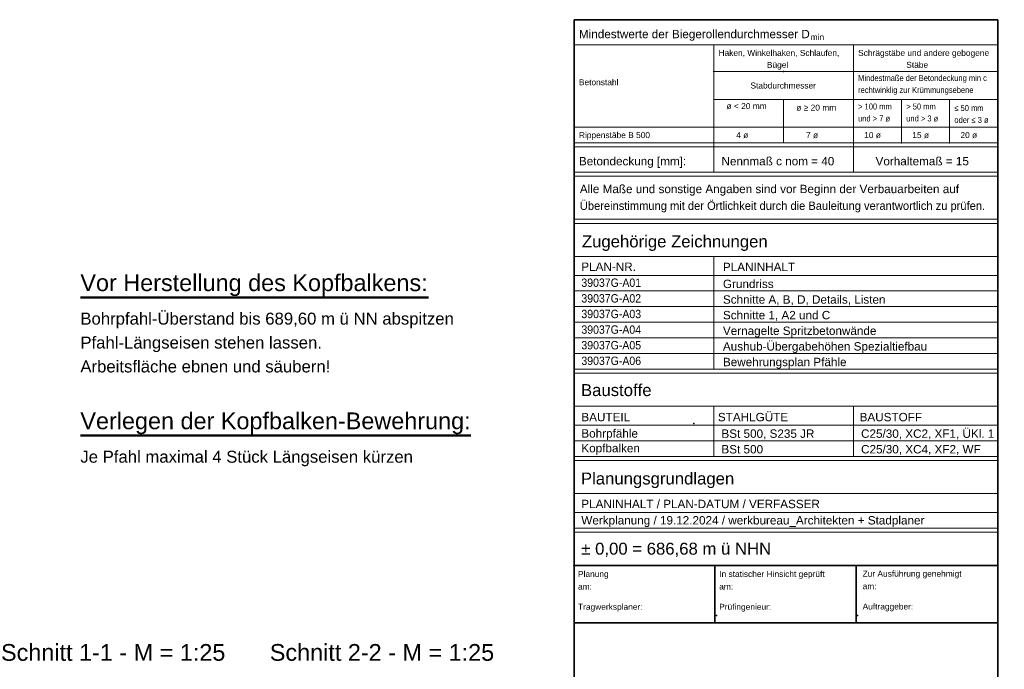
# Model space of a CAD drawing. Header units: metres. Extents: x 2 to 118, y 1 to 58.
# Tile 5 of 5: x 77 to 118, y 31 to 58. Entities that reach past the tile are written whole.
import ezdxf

# ---------------------------------------------------------------- set-up
doc = ezdxf.new("R2010")
doc.units = ezdxf.units.M
doc.linetypes.add('DURCHG', pattern=[0])
for name, color, linetype in [('GEOMETRIE', 7, 'Continuous'), ('HILFPU', 7, 'Continuous'), ('Schriftfeld', 7, 'Continuous'), ('TEXTE', 7, 'Continuous')]:
    doc.layers.add(name, color=color, linetype=linetype)
doc.styles.add('Arial', font='arial.ttf')

msp = doc.modelspace()

# ---------------------------------------------------------------- linework, layer by layer
at = {"layer": 'GEOMETRIE', "color": 2, "linetype": 'DURCHG', "lineweight": 35}
msp.add_line((100.092, 58.035), (117.791, 58.035), dxfattribs=at)
at = {"layer": 'GEOMETRIE', "color": 3, "linetype": 'DURCHG', "lineweight": 18}
for p, q in [((100.092, 56.978), (117.791, 56.978)), ((105.925, 51.66), (105.925, 56.978)), ((111.759, 56.978), (111.759, 51.66)), ((105.925, 55.872), (117.791, 55.872)), ((105.925, 54.694), (117.791, 54.694)), ((108.842, 54.694), (108.842, 52.892)), ((113.77, 54.694), (113.77, 52.892)), ((115.781, 54.694), (115.781, 52.892)), ((100.092, 53.545), (117.791, 53.545)), ((100.092, 52.892), (117.791, 52.892)), ((100.092, 51.66), (117.791, 51.66)), ((100.092, 51.487), (117.791, 51.487)), ((100.092, 43.425), (117.791, 43.425))]:
    msp.add_line(p, q, dxfattribs=at)
at = {"layer": 'HILFPU', "color": 4}
for p in [(105.925, 55.872), (108.842, 55.872), (111.759, 55.872), (117.791, 55.872), (117.791, 54.694), (117.791, 53.545), (111.759, 52.892), (113.77, 52.892), (115.781, 52.892), (117.791, 52.892)]:
    msp.add_point(p, dxfattribs=at)
at = {"layer": 'Schriftfeld', "color": 2, "linetype": 'DURCHG', "lineweight": 35}
for p, q in [((100.092, 0.819), (100.092, 58.035)), ((117.791, 58.035), (117.791, 0.819)), ((100.092, 37.752), (100.092, 36.017)), ((100.072, 35.215), (117.767, 35.215)), ((105.971, 32.815), (105.971, 35.215)), ((111.871, 32.815), (111.871, 35.215)), ((117.767, 32.815), (100.092, 32.815))]:
    msp.add_line(p, q, dxfattribs=at)
at = {"layer": 'Schriftfeld', "color": 3, "linetype": 'DURCHG', "lineweight": 18}
for p, q in [((100.092, 52.719), (117.791, 52.719)), ((100.092, 43.252), (117.791, 43.252)), ((100.092, 41.876), (117.791, 41.876)), ((105.925, 39.775), (105.925, 41.876)), ((111.759, 41.876), (111.759, 39.775)), ((100.092, 41.081), (117.791, 41.081)), ((100.092, 40.428), (117.791, 40.428)), ((100.092, 39.775), (117.791, 39.775)), ((100.092, 39.602), (117.791, 39.602)), ((100.092, 38.226), (117.791, 38.226)), ((100.092, 37.431), (117.791, 37.431)), ((100.092, 36.778), (117.791, 36.778)), ((100.092, 36.605), (117.792, 36.605))]:
    msp.add_line(p, q, dxfattribs=at)
at = {"layer": 'Schriftfeld', "color": 7, "linetype": 'DURCHG', "lineweight": 18}
for p, q in [((100.092, 49.688), (117.791, 49.688)), ((100.092, 49.515), (117.791, 49.515)), ((100.092, 48.139), (117.791, 48.139)), ((105.925, 43.425), (105.925, 48.139)), ((100.092, 47.344), (117.791, 47.344)), ((100.092, 46.691), (117.791, 46.691)), ((100.092, 46.038), (117.791, 46.038)), ((100.092, 45.385), (117.791, 45.385)), ((100.092, 44.731), (117.791, 44.731)), ((100.092, 44.078), (117.791, 44.078))]:
    msp.add_line(p, q, dxfattribs=at)
at = {"layer": 'Schriftfeld', "color": 4}
for p in [(105.092, 41.158), (100.072, 35.215), (100.092, 35.215), (105.971, 35.215), (111.871, 35.215), (106.037, 33.118), (111.937, 33.118)]:
    msp.add_point(p, dxfattribs=at)
at = {"layer": 'TEXTE', "color": 54, "linetype": 'DURCHG', "lineweight": 50}
for p, q in [((79.458, 46.424), (94.003, 46.424)), ((79.458, 40.65), (95.772, 40.65))]:
    msp.add_line(p, q, dxfattribs=at)

# ---------------------------------------------------------------- texts
at = {"layer": 'Schriftfeld', "color": 7, "style": 'Arial'}
for s, height, p in [('Zugehörige Zeichnungen', 0.5, (100.414, 48.515)), ('PLAN-NR.', 0.35, (100.39, 47.532)), ('PLANINHALT', 0.35, (106.308, 47.521)), ('Grundriss', 0.35, (106.308, 46.814)), ('Schnitte A, B, D, Details, Listen', 0.35, (106.308, 46.161)), ('Schnitte 1, A2 und C', 0.35, (106.308, 45.508)), ('Vernagelte Spritzbetonwände', 0.35, (106.308, 44.854)), ('Aushub-Übergabehöhen Spezialtiefbau', 0.35, (106.308, 44.201)), ('Bewehrungsplan Pfähle', 0.35, (106.308, 43.548))]:
    msp.add_text(s, height=height, dxfattribs=at).set_placement(p)
at = {"layer": 'Schriftfeld', "color": 7, "style": 'Arial', "width": 0.9}
for s, p in [('39037G-A01', (100.393, 46.863)), ('39037G-A02', (100.393, 46.209)), ('39037G-A03', (100.393, 45.556)), ('39037G-A04', (100.393, 44.903)), ('39037G-A05', (100.393, 44.25)), ('39037G-A06', (100.393, 43.597))]:
    msp.add_text(s, height=0.35, dxfattribs=at).set_placement(p)
at = {"layer": 'Schriftfeld', "color": 2, "style": 'Arial'}
for s, height, p in [('Baustoffe', 0.5, (100.377, 42.298)), ('BAUTEIL                           STAHLGÜTE                      BAUSTOFF', 0.35, (100.393, 41.244)), ('Planungsgrundlagen', 0.5, (100.374, 38.602)), ('PLANINHALT / PLAN-DATUM / VERFASSER', 0.35, (100.39, 37.612))]:
    msp.add_text(s, height=height, dxfattribs=at).set_placement(p)
at = {"layer": 'Schriftfeld', "color": 1, "style": 'Arial'}
for s, height, p in [('Bohrpfähle', 0.35, (100.393, 40.561)), ('BSt 500, S235 JR', 0.35, (106.246, 40.553)), ('C25/30, XC2, XF1, ÜKl. 1', 0.35, (112.08, 40.553)), ('Kopfbalken', 0.35, (100.393, 39.946)), ('BSt 500', 0.35, (106.246, 39.9)), ('C25/30, XC4, XF2, WF', 0.35, (112.08, 39.9)), ('Werkplanung / 19.12.2024 / werkbureau_Architekten + Stadplaner', 0.35, (100.39, 36.929)), ('Planung', 0.25, (100.253, 34.734)), ('In statischer Hinsicht geprüft', 0.25, (106.154, 34.734)), ('Zur Ausführung genehmigt', 0.25, (112.145, 34.747))]:
    msp.add_text(s, height=height, dxfattribs=at).set_placement(p)
at = {"layer": 'Schriftfeld', "color": 54, "style": 'Arial'}
msp.add_text('± 0,00 = 686,68 m ü NHN', height=0.5, dxfattribs=at).set_placement((100.39, 35.667))
at = {"layer": 'Schriftfeld', "color": 3, "style": 'Arial'}
for s, p in [('am:', (100.252, 34.21)), ('am:', (106.152, 34.21)), ('am:', (112.145, 34.222)), ('Tragwerksplaner:', (100.252, 33.362)), ('Prüfingenieur:', (106.152, 33.362)), ('Auftraggeber:', (112.145, 33.375))]:
    msp.add_text(s, height=0.25, dxfattribs=at).set_placement(p)
at = {"layer": 'TEXTE', "color": 54, "style": 'Arial'}
for s, height, p in [('Mindestwerte der Biegerollendurchmesser D', 0.35, (100.291, 57.26)), ('Betondeckung [mm]:', 0.35, (100.291, 51.945)), ('Nennmaß c nom = 40', 0.35, (106.248, 51.945)), ('Vorhaltemaß = 15', 0.35, (112.686, 51.945)), ('Bohrpfahl-Überstand bis 689,60 m ü NN abspitzen', 0.5, (79.458, 45.286)), ('Pfahl-Längseisen stehen lassen.', 0.5, (79.458, 44.286)), ('Je Pfahl maximal 4 Stück Längseisen kürzen', 0.5, (79.458, 39.512))]:
    msp.add_text(s, height=height, dxfattribs=at).set_placement(p)
at = {"layer": 'TEXTE', "color": 2, "style": 'Arial'}
for s, height, p in [('min', 0.25, (109.974, 57.181)), ('Haken, Winkelhaken, Schlaufen,', 0.25, (106.124, 56.521)), ('Schrägstäbe und andere gebogene', 0.25, (111.957, 56.521)), ('Bügel', 0.25, (108.145, 56.021)), ('Stäbe', 0.25, (113.97, 56.021)), ('Betonstahl', 0.25, (100.291, 55.295)), ('Stabdurchmesser', 0.25, (107.459, 55.157)), ('ø < 20 mm', 0.25, (106.458, 54.298)), ('Rippenstäbe B 500', 0.25, (100.291, 53.084)), ('4 ø', 0.25, (106.864, 53.084)), ('7 ø', 0.25, (109.781, 53.084)), ('10 ø', 0.25, (112.211, 53.084)), ('15 ø', 0.25, (114.222, 53.084)), ('20 ø', 0.25, (116.233, 53.084)), ('Alle Maße und sonstige Angaben sind vor Beginn der Verbauarbeiten auf', 0.35, (100.329, 50.782))]:
    msp.add_text(s, height=height, dxfattribs=at).set_placement(p)
for s, height, width, p in [('Mindestmaße der Betondeckung min c', 0.25, 0.9, (111.957, 55.47)), ('rechtwinklig zur Krümmungsebene', 0.25, 0.9, (111.957, 54.97)), ('> 100 mm', 0.25, 0.9, (111.957, 54.28)), ('> 50 mm', 0.25, 0.9, (113.968, 54.28)), ('und > 7 ø', 0.25, 0.9, (111.957, 53.78)), ('und > 3 ø', 0.25, 0.9, (113.968, 53.78)), ('Übereinstimmung mit der Örtlichkeit durch die Bauleitung verantwortlich zu prüfen.', 0.35, 0.95, (100.329, 50.082))]:
    msp.add_text(s, height=height, dxfattribs=dict(at, width=width)).set_placement(p)
at = {"layer": 'TEXTE', "color": 7, "style": 'Arial'}
for s, height, p in [('Vor Herstellung des Kopfbalkens:', 0.7, (79.458, 46.686)), ('Arbeitsfläche ebnen und säubern!', 0.5, (79.458, 43.286)), ('Verlegen der Kopfbalken-Bewehrung:', 0.7, (79.458, 40.912)), ('Schnitt 1-1 - M = 1:25', 0.7, (76.142, 31.23)), ('Schnitt 2-2 - M = 1:25', 0.7, (87.374, 31.23))]:
    msp.add_text(s, height=height, dxfattribs=at).set_placement(p)
at = {"layer": 'TEXTE', "color": 2, "char_height": 0.25, "attachment_point": 7, "style": 'Arial'}
for s, insert, width in [('\\pxqj;{\\fArial|b0|i0|c0|p34|;ø ≥ 20 mm}', (109.375, 54.228), 1.64872), ('\\pxqj;\\W0.90;{\\fArial|b0|i0|c0|p34|;≤ 50 mm}', (115.979, 54.211), 1.20091), ('\\pxqj;\\W0.90;{\\fArial|b0|i0|c0|p34|;oder ≤ 3 ø}', (115.979, 53.711), 1.43984)]:
    msp.add_mtext(s, dxfattribs=dict(at, insert=insert, width=width))

doc.saveas('drawing.dxf')
